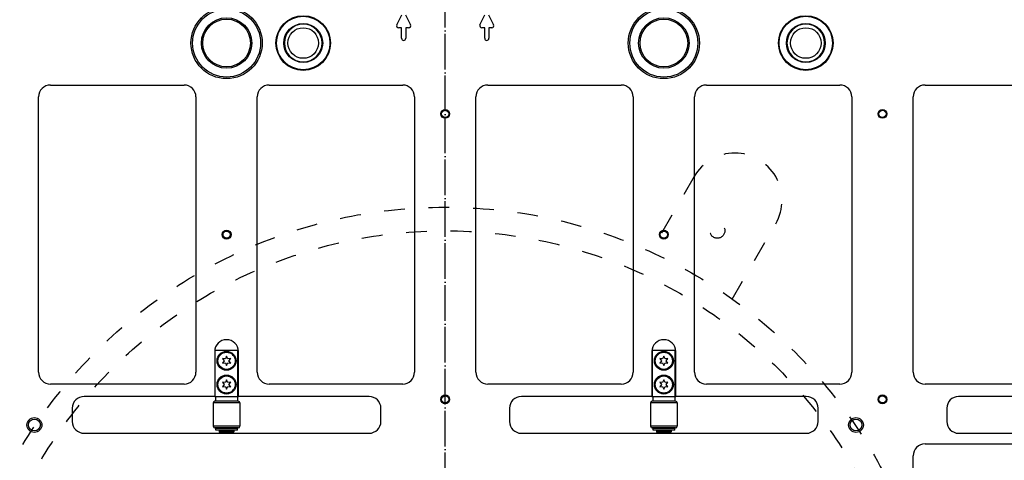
# Model space of a CAD drawing. Extents: x -1763 to 4575, y -3429 to 1051.
# Tile 156 of 174: x 3757 to 4088, y -1640 to -1492. Entities that reach past the tile are written whole.
import ezdxf

# ---------------------------------------------------------------- set-up
doc = ezdxf.new("R2010")
doc.units = 0
doc.linetypes.add('DASHED', pattern=[15, 7, -8])
doc.linetypes.add('DOT_CENTER', pattern=[14, 12, -1, 0, -1])
doc.layers.get('0').update_dxf_attribs({"linetype": 'CONTINUOUS'})
doc.layers.add('1', color=7, linetype='CONTINUOUS')

# ---------------------------------------------------------------- blocks, each defined once
blk = doc.blocks.new('E7018-24101__1', base_point=(4200, -1958.68))
at = {"color": 1, "linetype": 'CONTINUOUS'}
for p, q in [((3883.71, -1493.76), (3885.37, -1490.42)), ((3886.63, -1490.42), (3888.29, -1493.76)), ((3911.71, -1493.76), (3913.37, -1490.42)), ((3914.63, -1490.42), (3916.29, -1493.76)), ((3885.3, -1494.77), (3884.33, -1494.77)), ((3885.3, -1498.31), (3885.3, -1494.77)), ((3886.7, -1494.77), (3886.7, -1498.31)), ((3887.67, -1494.77), (3886.7, -1494.77)), ((3913.3, -1494.77), (3912.33, -1494.77)), ((3913.3, -1498.31), (3913.3, -1494.77)), ((3914.7, -1494.77), (3914.7, -1498.31)), ((3915.67, -1494.77), (3914.7, -1494.77)), ((3886, -1499.01), (3886, -1499.01)), ((3914, -1499.01), (3914, -1499.01)), ((3767.01, -1514.06), (3812.01, -1514.06)), ((3840.67, -1514.06), (3885.67, -1514.06)), ((3914.33, -1514.06), (3959.33, -1514.06)), ((3987.99, -1514.06), (4032.99, -1514.06)), ((4061.65, -1514.06), (4106.65, -1514.06)), ((3763.01, -1610.74), (3763.01, -1518.06)), ((3816.01, -1518.06), (3816.01, -1610.74)), ((3836.67, -1610.74), (3836.67, -1518.06)), ((3889.67, -1518.06), (3889.67, -1610.74)), ((3910.33, -1610.74), (3910.33, -1518.06)), ((3963.33, -1518.06), (3963.33, -1610.74)), ((3983.99, -1610.74), (3983.99, -1518.06)), ((4036.99, -1518.06), (4036.99, -1610.74)), ((4057.65, -1610.74), (4057.65, -1518.06)), ((3822.34, -1603.78), (3822.34, -1618.88)), ((3830.34, -1618.88), (3830.34, -1603.78)), ((3969.66, -1603.78), (3969.66, -1618.88)), ((3977.66, -1618.88), (3977.66, -1603.78)), ((3812.01, -1614.74), (3767.01, -1614.74)), ((3885.67, -1614.74), (3840.67, -1614.74)), ((3959.33, -1614.74), (3914.33, -1614.74)), ((4032.99, -1614.74), (3987.99, -1614.74)), ((4106.65, -1614.74), (4061.65, -1614.74)), ((3822.34, -1618.88), (3778.34, -1618.88)), ((3822.34, -1618.88), (3822.54, -1618.88)), ((3822.54, -1618.88), (3822.64, -1618.88)), ((3822.64, -1618.88), (3830.04, -1618.88)), ((3830.04, -1618.88), (3830.14, -1618.88)), ((3830.14, -1618.88), (3830.34, -1618.88)), ((3874.34, -1618.88), (3830.34, -1618.88)), ((3969.66, -1618.88), (3925.66, -1618.88)), ((3969.66, -1618.88), (3969.86, -1618.88)), ((3969.86, -1618.88), (3969.96, -1618.88)), ((3969.96, -1618.88), (3977.36, -1618.88)), ((3977.36, -1618.88), (3977.46, -1618.88)), ((3977.46, -1618.88), (3977.66, -1618.88)), ((4021.66, -1618.88), (3977.66, -1618.88)), ((4116.98, -1618.88), (4072.98, -1618.88)), ((3774.34, -1622.88), (3774.34, -1627.28)), ((3878.34, -1627.28), (3878.34, -1622.88)), ((3921.66, -1622.88), (3921.66, -1627.28)), ((4025.66, -1627.28), (4025.66, -1622.88)), ((4068.98, -1622.88), (4068.98, -1627.28)), ((3778.34, -1631.28), (3874.34, -1631.28)), ((3925.66, -1631.28), (4021.66, -1631.28)), ((4072.98, -1631.28), (4168.98, -1631.28)), ((4061.65, -1634.88), (4180.31, -1634.88)), ((4057.65, -1804.88), (4057.65, -1638.88))]:
    blk.add_line(p, q, dxfattribs=at)
for centre, radius in [((3852.17, -1499.91), 9.2), ((3852.17, -1499.91), 9), ((4021.49, -1499.91), 9.2), ((4021.49, -1499.91), 9), ((3852.17, -1499.91), 6.55), ((4021.49, -1499.91), 6.55), ((3900, -1523.76), 1.5), ((3900, -1523.76), 1.2), ((4047.32, -1523.76), 1.5), ((4047.32, -1523.76), 1.2), ((3826.34, -1564.4), 1.5), ((3826.34, -1564.4), 1.2), ((3973.66, -1564.4), 1.5), ((3973.66, -1564.4), 1.2), ((3900, -1619.88), 1.5), ((3900, -1619.88), 1.2), ((4047.32, -1619.88), 1.5), ((4047.32, -1619.88), 1.2), ((3761.6, -1628.48), 2.5), ((3761.6, -1628.48), 2), ((4038.4, -1628.48), 2.5), ((4038.4, -1628.48), 2)]:
    blk.add_circle(centre, radius, dxfattribs=at)
for centre, radius, start, end in [((3852.17, -1499.91), 6.35, 0, 180), ((3884.33, -1494.07), 0.7, 153.4349, -90), ((3887.67, -1494.07), 0.7, -90, 26.5651), ((3912.33, -1494.07), 0.7, 153.4349, -90), ((3915.67, -1494.07), 0.7, -90, 26.5651), ((4021.49, -1499.91), 6.35, 0, 180), ((3886, -1498.31), 0.7, 180, -90), ((3886, -1498.31), 0.7, -90, 0), ((3914, -1498.31), 0.7, 180, -90), ((3914, -1498.31), 0.7, -90, 0), ((3852.17, -1499.91), 6.35, 180, 0), ((4021.49, -1499.91), 6.35, 180, 0), ((3767.01, -1518.06), 4, 90, 180), ((3812.01, -1518.06), 4, 0, 90), ((3840.67, -1518.06), 4, 90, 180), ((3885.67, -1518.06), 4, 0, 90), ((3914.33, -1518.06), 4, 90, 180), ((3959.33, -1518.06), 4, 0, 90), ((3987.99, -1518.06), 4, 90, 180), ((4032.99, -1518.06), 4, 0, 90), ((4061.65, -1518.06), 4, 90, 180), ((3826.34, -1603.78), 4, 0, 180), ((3973.66, -1603.78), 4, 0, 180), ((3767.01, -1610.74), 4, 180, -90), ((3812.01, -1610.74), 4, -90, 0), ((3840.67, -1610.74), 4, 180, -90), ((3885.67, -1610.74), 4, -90, 0), ((3914.33, -1610.74), 4, 180, -90), ((3959.33, -1610.74), 4, -90, 0), ((3987.99, -1610.74), 4, 180, -90), ((4032.99, -1610.74), 4, -90, 0), ((4061.65, -1610.74), 4, 180, -90), ((3778.34, -1622.88), 4, 90, 180), ((3874.34, -1622.88), 4, 0, 90), ((3925.66, -1622.88), 4, 90, 180), ((4021.66, -1622.88), 4, 0, 90), ((4072.98, -1622.88), 4, 90, 180), ((3778.34, -1627.28), 4, 180, -90), ((3874.34, -1627.28), 4, -90, 0), ((3925.66, -1627.28), 4, 180, -90), ((4021.66, -1627.28), 4, -90, 0), ((4072.98, -1627.28), 4, 180, -90), ((4061.65, -1638.88), 4, 90, 180)]:
    blk.add_arc(centre, radius, start, end, dxfattribs=at)
blk = doc.blocks.new('23796-0S111__26', base_point=(3977.46, -1630.98))
at = {"color": 1, "linetype": 'CONTINUOUS'}
for p, q in [((3977.46, -1603.38), (3969.86, -1603.38)), ((3969.86, -1618.88), (3969.86, -1603.38)), ((3977.46, -1618.88), (3977.46, -1603.38)), ((3969.86, -1618.88), (3969.96, -1618.88)), ((3969.96, -1618.88), (3977.36, -1618.88)), ((3969.96, -1618.88), (3969.96, -1620.48)), ((3971.16, -1620.48), (3969.96, -1620.48)), ((3976.16, -1620.48), (3971.16, -1620.48)), ((3977.36, -1620.48), (3976.16, -1620.48)), ((3977.36, -1618.88), (3977.46, -1618.88)), ((3977.36, -1618.88), (3977.36, -1620.48)), ((3971.16, -1629.48), (3971.16, -1629.68)), ((3972.06, -1629.68), (3971.16, -1629.68)), ((3972.06, -1630.38), (3971.16, -1630.38)), ((3971.16, -1630.38), (3971.16, -1630.78)), ((3971.36, -1630.98), (3971.16, -1630.78)), ((3973.66, -1630.78), (3971.16, -1630.78)), ((3971.36, -1630.98), (3975.96, -1630.98)), ((3973.66, -1629.68), (3972.06, -1629.68)), ((3972.06, -1630.38), (3972.06, -1630.28)), ((3973.66, -1630.38), (3972.06, -1630.38)), ((3975.26, -1629.68), (3973.66, -1629.68)), ((3975.26, -1630.38), (3973.66, -1630.38)), ((3976.16, -1630.78), (3973.66, -1630.78)), ((3976.16, -1629.68), (3975.26, -1629.68)), ((3975.26, -1630.38), (3975.26, -1630.28)), ((3976.16, -1630.38), (3975.26, -1630.38)), ((3975.96, -1630.98), (3976.16, -1630.78)), ((3976.16, -1629.48), (3976.16, -1629.68)), ((3976.16, -1630.38), (3976.16, -1630.78))]:
    blk.add_line(p, q, dxfattribs=at)
for centre in [(3973.66, -1606.88), (3973.66, -1614.88)]:
    blk.add_circle(centre, 3.2, dxfattribs=at)
blk = doc.blocks.new('WASHER1__27', base_point=(3977.31, -1630.28))
at = {"color": 1, "linetype": 'CONTINUOUS'}
for p, q in [((3971.16, -1629.68), (3970.01, -1629.68)), ((3970.01, -1630.28), (3970.01, -1629.68)), ((3977.31, -1630.28), (3970.01, -1630.28)), ((3972.06, -1629.68), (3971.16, -1629.68)), ((3973.66, -1629.68), (3972.06, -1629.68)), ((3975.26, -1629.68), (3973.66, -1629.68)), ((3976.16, -1629.68), (3975.26, -1629.68)), ((3977.31, -1629.68), (3976.16, -1629.68)), ((3977.31, -1630.28), (3977.31, -1629.68))]:
    blk.add_line(p, q, dxfattribs=at)
blk = doc.blocks.new('BEARING_HK0509__28', base_point=(3978.16, -1629.48))
at = {"color": 1, "linetype": 'CONTINUOUS'}
for p, q in [((3978.16, -1621.08), (3969.16, -1621.08)), ((3969.16, -1621.08), (3969.16, -1628.88)), ((3969.96, -1620.48), (3969.76, -1620.48)), ((3971.16, -1620.48), (3969.96, -1620.48)), ((3976.16, -1620.48), (3971.16, -1620.48)), ((3977.36, -1620.48), (3976.16, -1620.48)), ((3977.56, -1620.48), (3977.36, -1620.48)), ((3978.16, -1621.08), (3978.16, -1628.88)), ((3978.16, -1628.88), (3969.16, -1628.88)), ((3977.56, -1629.48), (3969.76, -1629.48))]:
    blk.add_line(p, q, dxfattribs=at)
for centre, start, end in [((3969.76, -1621.08), 90, 180), ((3977.56, -1621.08), 0, 90), ((3969.76, -1628.88), 180, -90), ((3977.56, -1628.88), -90, 0)]:
    blk.add_arc(centre, 0.6, start, end, dxfattribs=at)
blk = doc.blocks.new('BEARING_ASSY2_1__29', base_point=(3978.16, -1630.98))
for name, p in [('23796-0S111__26', (3977.46, -1630.98)), ('BEARING_HK0509__28', (3978.16, -1629.48)), ('WASHER1__27', (3977.31, -1630.28))]:
    blk.add_blockref(name, p)
blk = doc.blocks.new('WASHER1__34', base_point=(3829.99, -1630.28))
at = {"color": 1, "linetype": 'CONTINUOUS'}
for p, q in [((3823.84, -1629.68), (3822.69, -1629.68)), ((3822.69, -1630.28), (3822.69, -1629.68)), ((3829.99, -1630.28), (3822.69, -1630.28)), ((3824.74, -1629.68), (3823.84, -1629.68)), ((3826.34, -1629.68), (3824.74, -1629.68)), ((3827.94, -1629.68), (3826.34, -1629.68)), ((3828.84, -1629.68), (3827.94, -1629.68)), ((3829.99, -1629.68), (3828.84, -1629.68)), ((3829.99, -1630.28), (3829.99, -1629.68))]:
    blk.add_line(p, q, dxfattribs=at)
blk = doc.blocks.new('23796-0S111__35', base_point=(3830.14, -1630.98))
at = {"color": 1, "linetype": 'CONTINUOUS'}
for p, q in [((3822.54, -1618.88), (3822.54, -1603.38)), ((3830.14, -1603.38), (3822.54, -1603.38)), ((3830.14, -1618.88), (3830.14, -1603.38)), ((3822.54, -1618.88), (3822.64, -1618.88)), ((3822.64, -1618.88), (3830.04, -1618.88)), ((3822.64, -1618.88), (3822.64, -1620.48)), ((3823.84, -1620.48), (3822.64, -1620.48)), ((3828.84, -1620.48), (3823.84, -1620.48)), ((3830.04, -1620.48), (3828.84, -1620.48)), ((3830.04, -1618.88), (3830.14, -1618.88)), ((3830.04, -1618.88), (3830.04, -1620.48)), ((3823.84, -1629.48), (3823.84, -1629.68)), ((3824.74, -1629.68), (3823.84, -1629.68)), ((3824.74, -1630.38), (3823.84, -1630.38)), ((3823.84, -1630.38), (3823.84, -1630.78)), ((3824.04, -1630.98), (3823.84, -1630.78)), ((3826.34, -1630.78), (3823.84, -1630.78)), ((3824.04, -1630.98), (3828.64, -1630.98)), ((3826.34, -1629.68), (3824.74, -1629.68)), ((3824.74, -1630.38), (3824.74, -1630.28)), ((3826.34, -1630.38), (3824.74, -1630.38)), ((3827.94, -1629.68), (3826.34, -1629.68)), ((3827.94, -1630.38), (3826.34, -1630.38)), ((3828.84, -1630.78), (3826.34, -1630.78)), ((3828.84, -1629.68), (3827.94, -1629.68)), ((3827.94, -1630.38), (3827.94, -1630.28)), ((3828.84, -1630.38), (3827.94, -1630.38)), ((3828.64, -1630.98), (3828.84, -1630.78)), ((3828.84, -1629.48), (3828.84, -1629.68)), ((3828.84, -1630.38), (3828.84, -1630.78))]:
    blk.add_line(p, q, dxfattribs=at)
for centre in [(3826.34, -1606.88), (3826.34, -1614.88)]:
    blk.add_circle(centre, 3.2, dxfattribs=at)
blk = doc.blocks.new('BEARING_HK0509__36', base_point=(3830.84, -1629.48))
at = {"color": 1, "linetype": 'CONTINUOUS'}
for p, q in [((3830.84, -1621.08), (3821.84, -1621.08)), ((3821.84, -1621.08), (3821.84, -1628.88)), ((3822.64, -1620.48), (3822.44, -1620.48)), ((3823.84, -1620.48), (3822.64, -1620.48)), ((3828.84, -1620.48), (3823.84, -1620.48)), ((3830.04, -1620.48), (3828.84, -1620.48)), ((3830.24, -1620.48), (3830.04, -1620.48)), ((3830.84, -1621.08), (3830.84, -1628.88)), ((3830.84, -1628.88), (3821.84, -1628.88)), ((3830.24, -1629.48), (3822.44, -1629.48))]:
    blk.add_line(p, q, dxfattribs=at)
for centre, start, end in [((3822.44, -1621.08), 90, 180), ((3830.24, -1621.08), 0, 90), ((3822.44, -1628.88), 180, -90), ((3830.24, -1628.88), -90, 0)]:
    blk.add_arc(centre, 0.6, start, end, dxfattribs=at)
blk = doc.blocks.new('BEARING_ASSY2_2__37', base_point=(3830.84, -1630.98))
for name, p in [('23796-0S111__35', (3830.14, -1630.98)), ('BEARING_HK0509__36', (3830.84, -1629.48)), ('WASHER1__34', (3829.99, -1630.28))]:
    blk.add_blockref(name, p)
blk = doc.blocks.new('BEARINGS__66', base_point=(4152.31, -1972.18))
for name, p in [('BEARING_ASSY2_2__37', (3830.84, -1630.98)), ('BEARING_ASSY2_1__29', (3978.16, -1630.98))]:
    blk.add_blockref(name, p)
blk = doc.blocks.new('0515-2034_M3X12_2__72', base_point=(3829.24, -1609.78))
at = {"color": 1, "linetype": 'CONTINUOUS'}
for p, q in [((3826.34, -1605.28), (3825.94, -1606.19)), ((3826.74, -1606.19), (3826.34, -1605.28)), ((3825.94, -1606.19), (3824.95, -1606.08)), ((3824.95, -1606.08), (3825.54, -1606.88)), ((3825.54, -1606.88), (3824.95, -1607.68)), ((3824.95, -1607.68), (3825.94, -1607.57)), ((3825.94, -1607.57), (3826.34, -1608.48)), ((3826.34, -1608.48), (3826.74, -1607.57)), ((3827.73, -1606.08), (3826.74, -1606.19)), ((3826.74, -1607.57), (3827.73, -1607.68)), ((3827.14, -1606.88), (3827.73, -1606.08)), ((3827.73, -1607.68), (3827.14, -1606.88))]:
    blk.add_line(p, q, dxfattribs=at)
blk.add_circle((3826.34, -1606.88), 2.9, dxfattribs=at)
blk = doc.blocks.new('0515-2034_M3X12_3__79', base_point=(3829.24, -1617.78))
at = {"color": 1, "linetype": 'CONTINUOUS'}
for p, q in [((3825.94, -1614.19), (3824.95, -1614.08)), ((3824.95, -1614.08), (3825.54, -1614.88)), ((3825.54, -1614.88), (3824.95, -1615.68)), ((3826.34, -1613.28), (3825.94, -1614.19)), ((3826.74, -1614.19), (3826.34, -1613.28)), ((3827.73, -1614.08), (3826.74, -1614.19)), ((3827.14, -1614.88), (3827.73, -1614.08)), ((3827.73, -1615.68), (3827.14, -1614.88)), ((3824.95, -1615.68), (3825.94, -1615.57)), ((3825.94, -1615.57), (3826.34, -1616.48)), ((3826.34, -1616.48), (3826.74, -1615.57)), ((3826.74, -1615.57), (3827.73, -1615.68))]:
    blk.add_line(p, q, dxfattribs=at)
blk.add_circle((3826.34, -1614.88), 2.9, dxfattribs=at)
blk = doc.blocks.new('0515-2034_M3X12_3__80', base_point=(3976.56, -1617.78))
at = {"color": 1, "linetype": 'CONTINUOUS'}
for p, q in [((3973.26, -1614.19), (3972.27, -1614.08)), ((3972.27, -1614.08), (3972.86, -1614.88)), ((3972.86, -1614.88), (3972.27, -1615.68)), ((3973.66, -1613.28), (3973.26, -1614.19)), ((3974.06, -1614.19), (3973.66, -1613.28)), ((3975.05, -1614.08), (3974.06, -1614.19)), ((3974.46, -1614.88), (3975.05, -1614.08)), ((3975.05, -1615.68), (3974.46, -1614.88)), ((3972.27, -1615.68), (3973.26, -1615.57)), ((3973.26, -1615.57), (3973.66, -1616.48)), ((3973.66, -1616.48), (3974.06, -1615.57)), ((3974.06, -1615.57), (3975.05, -1615.68))]:
    blk.add_line(p, q, dxfattribs=at)
blk.add_circle((3973.66, -1614.88), 2.9, dxfattribs=at)
blk = doc.blocks.new('0515-2034_M3X12_2__81', base_point=(3976.56, -1609.78))
at = {"color": 1, "linetype": 'CONTINUOUS'}
for p, q in [((3973.66, -1605.28), (3973.26, -1606.19)), ((3974.06, -1606.19), (3973.66, -1605.28)), ((3973.26, -1606.19), (3972.27, -1606.08)), ((3972.27, -1606.08), (3972.86, -1606.88)), ((3972.86, -1606.88), (3972.27, -1607.68)), ((3972.27, -1607.68), (3973.26, -1607.57)), ((3973.26, -1607.57), (3973.66, -1608.48)), ((3973.66, -1608.48), (3974.06, -1607.57)), ((3975.05, -1606.08), (3974.06, -1606.19)), ((3974.06, -1607.57), (3975.05, -1607.68)), ((3974.46, -1606.88), (3975.05, -1606.08)), ((3975.05, -1607.68), (3974.46, -1606.88))]:
    blk.add_line(p, q, dxfattribs=at)
blk.add_circle((3973.66, -1606.88), 2.9, dxfattribs=at)
blk = doc.blocks.new('SCREWSET_STIFFENER__88', base_point=(4123.88, -1839.78))
for name, p in [('0515-2034_M3X12_2__72', (3829.24, -1609.78)), ('0515-2034_M3X12_2__81', (3976.56, -1609.78)), ('0515-2034_M3X12_3__79', (3829.24, -1617.78)), ('0515-2034_M3X12_3__80', (3976.56, -1617.78))]:
    blk.add_blockref(name, p)
blk = doc.blocks.new('21791-0S112_1__90', base_point=(3838.34, -1511.91))
at = {"color": 1, "linetype": 'CONTINUOUS'}
for radius in [12, 11.45, 8.49, 8.03]:
    blk.add_circle((3826.34, -1499.91), radius, dxfattribs=at)
blk = doc.blocks.new('21791-0S112_2__91', base_point=(3985.66, -1511.91))
at = {"color": 1, "linetype": 'CONTINUOUS'}
for radius in [12, 11.45, 8.49, 8.03]:
    blk.add_circle((3973.66, -1499.91), radius, dxfattribs=at)
blk = doc.blocks.new('BUSHINGS_INTERFACE__92', base_point=(3985.66, -1955.85))
for name, p in [('21791-0S112_1__90', (3838.34, -1511.91)), ('21791-0S112_2__91', (3985.66, -1511.91))]:
    blk.add_blockref(name, p)
blk = doc.blocks.new('6960-0041-0_1__97', base_point=(3858.52, -1506.26))
at = {"color": 1, "linetype": 'CONTINUOUS'}
blk.add_circle((3852.17, -1499.91), 5.15, dxfattribs=at)
for start, end in [(0, 180), (180, 0)]:
    blk.add_arc((3852.17, -1499.91), 6.35, start, end, dxfattribs=at)
blk = doc.blocks.new('6960-0041-0_2__100', base_point=(4027.84, -1506.26))
at = {"color": 1, "linetype": 'CONTINUOUS'}
blk.add_circle((4021.49, -1499.91), 5.15, dxfattribs=at)
for start, end in [(0, 180), (180, 0)]:
    blk.add_arc((4021.49, -1499.91), 6.35, start, end, dxfattribs=at)
blk = doc.blocks.new('HOLEPLUGS__101', base_point=(4175.16, -1950.2))
for name, p in [('6960-0041-0_1__97', (3858.52, -1506.26)), ('6960-0041-0_2__100', (4027.84, -1506.26))]:
    blk.add_blockref(name, p)
blk = doc.blocks.new('SMALLPARTS__109', base_point=(4240, -1972.18))
for name, p in [('BEARINGS__66', (4152.31, -1972.18)), ('BUSHINGS_INTERFACE__92', (3985.66, -1955.85)), ('HOLEPLUGS__101', (4175.16, -1950.2)), ('SCREWSET_STIFFENER__88', (4123.88, -1839.78))]:
    blk.add_blockref(name, p)
blk = doc.blocks.new('E7018-64101__110', base_point=(4240, -1972.18))
for name, p in [('SMALLPARTS__109', (4240, -1972.18)), ('E7018-24101__1', (4200, -1958.68))]:
    blk.add_blockref(name, p)
blk = doc.blocks.new('DUT_BOARD__111', base_point=(4184.31, -1929.7))
at = {"color": 1, "linetype": 'CONTINUOUS'}
for p, q in [((3767.01, -1514.06), (3812.01, -1514.06)), ((3840.67, -1514.06), (3885.67, -1514.06)), ((3914.33, -1514.06), (3959.33, -1514.06)), ((3987.99, -1514.06), (4032.99, -1514.06)), ((4061.65, -1514.06), (4106.65, -1514.06)), ((3763.01, -1610.74), (3763.01, -1518.06)), ((3816.01, -1518.06), (3816.01, -1610.74)), ((3836.67, -1610.74), (3836.67, -1518.06)), ((3889.67, -1518.06), (3889.67, -1610.74)), ((3910.33, -1610.74), (3910.33, -1518.06)), ((3963.33, -1518.06), (3963.33, -1610.74)), ((3983.99, -1610.74), (3983.99, -1518.06)), ((4036.99, -1518.06), (4036.99, -1610.74)), ((4057.65, -1610.74), (4057.65, -1518.06)), ((3812.01, -1614.74), (3767.01, -1614.74)), ((3885.67, -1614.74), (3840.67, -1614.74)), ((3959.33, -1614.74), (3914.33, -1614.74)), ((4032.99, -1614.74), (3987.99, -1614.74)), ((4106.65, -1614.74), (4061.65, -1614.74)), ((4061.65, -1634.88), (4180.31, -1634.88)), ((4057.65, -1804.88), (4057.65, -1638.88))]:
    blk.add_line(p, q, dxfattribs=at)
for centre, start, end in [((3767.01, -1518.06), 90, 180), ((3812.01, -1518.06), 0, 90), ((3840.67, -1518.06), 90, 180), ((3885.67, -1518.06), 0, 90), ((3914.33, -1518.06), 90, 180), ((3959.33, -1518.06), 0, 90), ((3987.99, -1518.06), 90, 180), ((4032.99, -1518.06), 0, 90), ((4061.65, -1518.06), 90, 180), ((3767.01, -1610.74), 180, -90), ((3812.01, -1610.74), -90, 0), ((3840.67, -1610.74), 180, -90), ((3885.67, -1610.74), -90, 0), ((3914.33, -1610.74), 180, -90), ((3959.33, -1610.74), -90, 0), ((3987.99, -1610.74), 180, -90), ((4032.99, -1610.74), -90, 0), ((4061.65, -1610.74), 180, -90), ((4061.65, -1638.88), 90, 180)]:
    blk.add_arc(centre, 4, start, end, dxfattribs=at)
blk = doc.blocks.new('STIFF_ASSY_DUTBD__112', base_point=(4240, -1972.18))
for name, p in [('E7018-64101__110', (4240, -1972.18)), ('DUT_BOARD__111', (4184.31, -1929.7))]:
    blk.add_blockref(name, p)
blk = doc.blocks.new('A1__190', base_point=(4240, -1972.18))
blk.add_blockref('STIFF_ASSY_DUTBD__112', (4240, -1972.18))
blk = doc.blocks.new('FRONT1__191', base_point=(4150.3, -1381.88))
blk.add_blockref('A1__190', (4240, -1972.18))
blk = doc.blocks.new('L1__192', base_point=(4150.3, -1381.88))
blk.add_blockref('FRONT1__191', (4150.3, -1381.88))
blk = doc.blocks.new('HEADPLATE_EG__609', base_point=(3352.24, -2091.02))
at = {"layer": '1', "color": 1, "linetype": 'DOT_CENTER'}
blk.add_line((3900, -1960), (3900, -1483.75), dxfattribs=at)
at = {"layer": '1', "color": 7, "linetype": 'DASHED'}
for p, q in [((3983.85, -1544.89), (3969.22, -1570.24)), ((3996.71, -1586.12), (4011.35, -1560.77))]:
    blk.add_line(p, q, dxfattribs=at)
for centre, radius in [((3900, -1721.88), 166.69), ((3991.67, -1563.1), 2.54), ((3900, -1721.88), 158.75)]:
    blk.add_circle(centre, radius, dxfattribs=at)
blk.add_arc((3997.6, -1552.83), 15.88, -30, 150, dxfattribs=at)
blk = doc.blocks.new('D-E6980-90196-1S121', base_point=(12650.47, 564.07))
at = {"layer": '1'}
blk.add_blockref('HEADPLATE_EG__609', (3352.24, -2091.02), dxfattribs=at)

msp = doc.modelspace()

# ---------------------------------------------------------------- block references
for name, p in [('D-E6980-90196-1S121', (12650.47, 564.07)), ('L1__192', (4150.3, -1381.88))]:
    msp.add_blockref(name, p)

doc.saveas('drawing.dxf')
